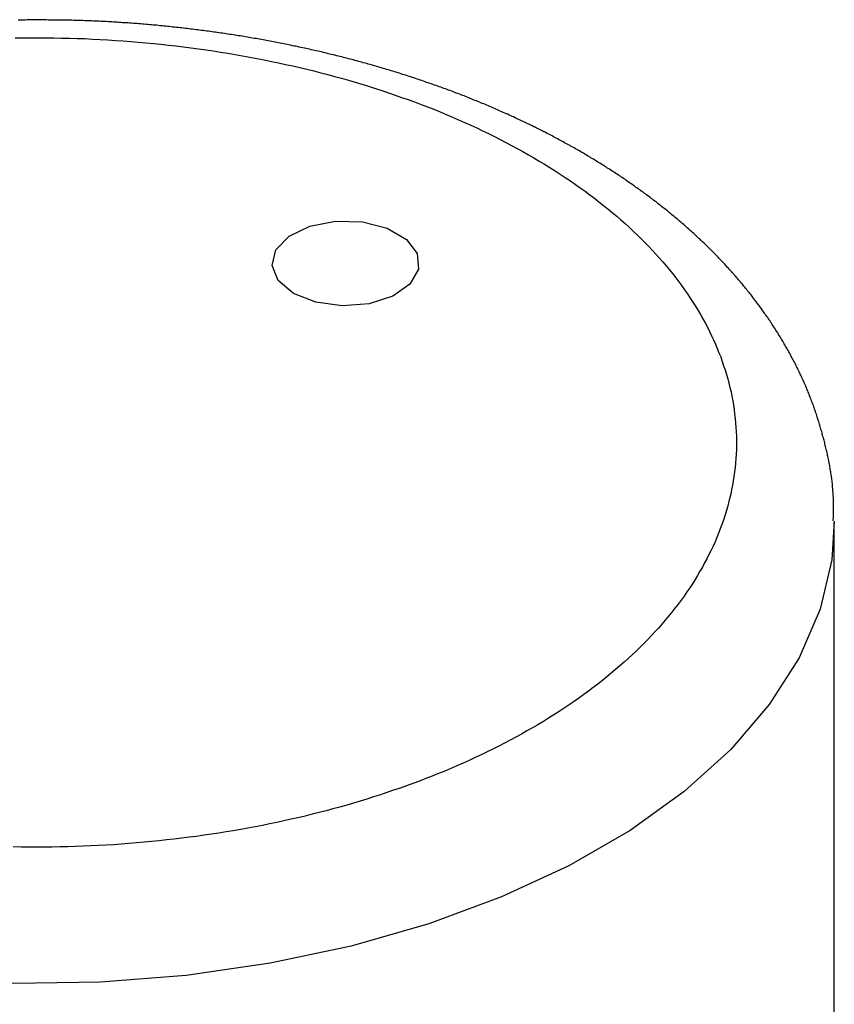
# Model space of a CAD drawing. Extents: x 7.6 to 27.1, y 2.7 to 20.5.
# Tile 115 of 136: x 25.816 to 26.336, y 17.275 to 17.904. Entities that reach past the tile are written whole.
import ezdxf

# ---------------------------------------------------------------- set-up
doc = ezdxf.new("R2010")
doc.units = 0
doc.layers.get('0').update_dxf_attribs({"linetype": 'CONTINUOUS'})

msp = doc.modelspace()

# ---------------------------------------------------------------- linework, layer by layer
at = {"color": 7, "linetype": 'CONTINUOUS'}
msp.add_line((26.33565, 17.23559), (26.33565, 17.58262), dxfattribs=at)
at = {"color": 7, "linetype": 'CONTINUOUS', "flags": 128}
msp.add_lwpolyline([(25.99041, 17.72877), (25.98065, 17.737), (25.97669, 17.7467), (25.97908, 17.75658), (25.98748, 17.76529), (26.00077, 17.77166), (26.01715, 17.77483), (26.0344, 17.77437), (26.0502, 17.77034), (26.06242, 17.76329), (26.06939, 17.75417), (26.07019, 17.74421), (26.0647, 17.73475), (26.05367, 17.72708), (26.03858, 17.72223), (26.02147, 17.72085), (26.00466, 17.72313), (25.99041, 17.72877)], dxfattribs=at)
at = {"color": 8, "linetype": 'CONTINUOUS', "flags": 128}
msp.add_lwpolyline([(26.33565, 17.5835), (26.33397, 17.55873), (26.32652, 17.52714), (26.31319, 17.49621), (26.29415, 17.46628), (26.26961, 17.43772), (26.23987, 17.41086), (26.20527, 17.38602), (26.16622, 17.36347), (26.12318, 17.3435), (26.07666, 17.32633), (26.02718, 17.31217), (25.97535, 17.30118), (25.92176, 17.29348), (25.86704, 17.28918), (25.81184, 17.28831), (25.7568, 17.2909), (25.70257, 17.29691), (25.64978, 17.30627), (25.59905, 17.31886), (25.55098, 17.33455), (25.50613, 17.35315), (25.46503, 17.37444)], dxfattribs=at)
at = {"color": 7}
for points in [[(25.8257, 17.9035, 0), (25.8245, 17.9034, 0), (25.8234, 17.9034, 0), (25.8223, 17.9034, 0), (25.8212, 17.9034, 0), (25.8201, 17.9034, 0), (25.819, 17.9033, 0), (25.8179, 17.9033, 0), (25.8168, 17.9033, 0), (25.8157, 17.9033, 0), (25.8146, 17.9033, 0)], [(26.335, 17.5837, 0), (26.335, 17.5845, 0), (26.3351, 17.5853, 0), (26.3351, 17.5862, 0), (26.3351, 17.587, 0), (26.3351, 17.5878, 0), (26.3351, 17.5886, 0), (26.3351, 17.5895, 0), (26.3352, 17.5903, 0), (26.3352, 17.5911, 0), (26.3352, 17.5919, 0), (26.3352, 17.5927, 0), (26.3352, 17.5936, 0), (26.3352, 17.5944, 0), (26.3352, 17.5952, 0), (26.3351, 17.596, 0), (26.3351, 17.5968, 0), (26.3351, 17.5977, 0), (26.3351, 17.5985, 0), (26.335, 17.5993, 0), (26.335, 17.6001, 0), (26.335, 17.6009, 0), (26.3349, 17.6018, 0), (26.3348, 17.6026, 0), (26.3348, 17.6034, 0), (26.3347, 17.6042, 0), (26.3346, 17.605, 0), (26.3346, 17.6058, 0), (26.3345, 17.6067, 0), (26.3344, 17.6075, 0), (26.3343, 17.6083, 0), (26.3342, 17.6091, 0), (26.3341, 17.6099, 0), (26.334, 17.6107, 0), (26.3339, 17.6116, 0), (26.3338, 17.6124, 0), (26.3336, 17.6132, 0), (26.3335, 17.614, 0), (26.3334, 17.6148, 0), (26.3333, 17.6156, 0), (26.3331, 17.6164, 0), (26.333, 17.6173, 0), (26.3328, 17.6181, 0), (26.3327, 17.6189, 0), (26.3325, 17.6197, 0), (26.3324, 17.6205, 0), (26.3322, 17.6213, 0), (26.3321, 17.6221, 0), (26.3319, 17.6229, 0), (26.3317, 17.6238, 0), (26.3316, 17.6246, 0), (26.3314, 17.6254, 0), (26.3312, 17.6262, 0), (26.331, 17.627, 0), (26.3309, 17.6278, 0), (26.3307, 17.6286, 0), (26.3305, 17.6294, 0), (26.3303, 17.6302, 0), (26.3301, 17.631, 0), (26.3299, 17.6318, 0), (26.3297, 17.6326, 0), (26.3295, 17.6334, 0), (26.3293, 17.6342, 0), (26.3291, 17.635, 0), (26.3289, 17.6358, 0), (26.3287, 17.6366, 0), (26.3284, 17.6374, 0), (26.3282, 17.6382, 0), (26.328, 17.639, 0), (26.3278, 17.6398, 0), (26.3276, 17.6406, 0), (26.3273, 17.6414, 0), (26.3271, 17.6422, 0), (26.3269, 17.643, 0), (26.3266, 17.6438, 0), (26.3264, 17.6446, 0), (26.3262, 17.6454, 0), (26.3259, 17.6462, 0), (26.3257, 17.647, 0), (26.3254, 17.6478, 0), (26.3252, 17.6486, 0), (26.3249, 17.6494, 0), (26.3247, 17.6501, 0), (26.3244, 17.6509, 0), (26.3242, 17.6517, 0), (26.3239, 17.6525, 0), (26.3236, 17.6533, 0), (26.3234, 17.6541, 0), (26.3231, 17.6549, 0), (26.3228, 17.6557, 0), (26.3225, 17.6564, 0), (26.3223, 17.6572, 0), (26.322, 17.658, 0), (26.3217, 17.6588, 0), (26.3214, 17.6596, 0), (26.3211, 17.6603, 0), (26.3208, 17.6611, 0), (26.3205, 17.6619, 0), (26.3202, 17.6627, 0), (26.3199, 17.6635, 0), (26.3196, 17.6642, 0), (26.3193, 17.665, 0), (26.319, 17.6658, 0), (26.3187, 17.6666, 0), (26.3183, 17.6673, 0), (26.318, 17.6681, 0), (26.3177, 17.6689, 0), (26.3174, 17.6696, 0), (26.317, 17.6704, 0), (26.3167, 17.6712, 0), (26.3164, 17.6719, 0), (26.316, 17.6727, 0), (26.3157, 17.6735, 0), (26.3153, 17.6742, 0), (26.315, 17.675, 0), (26.3146, 17.6758, 0), (26.3143, 17.6765, 0), (26.3139, 17.6773, 0), (26.3136, 17.678, 0), (26.3132, 17.6788, 0), (26.3128, 17.6796, 0), (26.3125, 17.6803, 0), (26.3121, 17.6811, 0), (26.3117, 17.6818, 0), (26.3113, 17.6826, 0), (26.311, 17.6833, 0), (26.3106, 17.6841, 0), (26.3102, 17.6848, 0), (26.3098, 17.6856, 0), (26.3094, 17.6863, 0), (26.309, 17.6871, 0), (26.3086, 17.6878, 0), (26.3082, 17.6886, 0), (26.3078, 17.6893, 0), (26.3074, 17.6901, 0), (26.307, 17.6908, 0), (26.3066, 17.6915, 0), (26.3062, 17.6923, 0), (26.3058, 17.693, 0), (26.3053, 17.6938, 0), (26.3049, 17.6945, 0), (26.3045, 17.6952, 0), (26.3041, 17.696, 0), (26.3037, 17.6967, 0), (26.3032, 17.6974, 0), (26.3028, 17.6982, 0), (26.3024, 17.6989, 0), (26.3019, 17.6996, 0), (26.3015, 17.7004, 0), (26.301, 17.7011, 0), (26.3006, 17.7018, 0), (26.3001, 17.7026, 0), (26.2997, 17.7033, 0), (26.2992, 17.704, 0), (26.2988, 17.7047, 0), (26.2983, 17.7054, 0), (26.2979, 17.7062, 0), (26.2974, 17.7069, 0), (26.2969, 17.7076, 0), (26.2965, 17.7083, 0), (26.296, 17.709, 0), (26.2955, 17.7098, 0), (26.295, 17.7105, 0), (26.2946, 17.7112, 0), (26.2941, 17.7119, 0), (26.2936, 17.7126, 0), (26.2931, 17.7133, 0), (26.2926, 17.714, 0), (26.2921, 17.7147, 0), (26.2916, 17.7154, 0), (26.2911, 17.7161, 0), (26.2906, 17.7169, 0), (26.2901, 17.7176, 0), (26.2896, 17.7183, 0), (26.2891, 17.719, 0), (26.2886, 17.7197, 0), (26.2881, 17.7204, 0), (26.2876, 17.7211, 0), (26.2871, 17.7218, 0), (26.2866, 17.7224, 0), (26.286, 17.7231, 0), (26.2855, 17.7238, 0), (26.285, 17.7245, 0), (26.2845, 17.7252, 0), (26.2839, 17.7259, 0), (26.2834, 17.7266, 0), (26.2829, 17.7273, 0), (26.2823, 17.728, 0), (26.2818, 17.7287, 0), (26.2812, 17.7293, 0), (26.2807, 17.73, 0), (26.2801, 17.7307, 0), (26.2796, 17.7314, 0), (26.279, 17.7321, 0), (26.2785, 17.7327, 0), (26.2779, 17.7334, 0), (26.2774, 17.7341, 0), (26.2768, 17.7348, 0), (26.2762, 17.7354, 0), (26.2757, 17.7361, 0), (26.2751, 17.7368, 0), (26.2745, 17.7375, 0), (26.274, 17.7381, 0), (26.2734, 17.7388, 0), (26.2728, 17.7395, 0), (26.2722, 17.7401, 0), (26.2717, 17.7408, 0), (26.2711, 17.7415, 0), (26.2705, 17.7421, 0), (26.2699, 17.7428, 0), (26.2693, 17.7434, 0), (26.2687, 17.7441, 0), (26.2681, 17.7448, 0), (26.2675, 17.7454, 0), (26.2669, 17.7461, 0), (26.2663, 17.7467, 0), (26.2657, 17.7474, 0), (26.2651, 17.748, 0), (26.2645, 17.7487, 0), (26.2639, 17.7493, 0), (26.2633, 17.75, 0), (26.2626, 17.7506, 0), (26.262, 17.7513, 0), (26.2614, 17.7519, 0), (26.2608, 17.7525, 0), (26.2602, 17.7532, 0), (26.2595, 17.7538, 0), (26.2589, 17.7545, 0), (26.2583, 17.7551, 0), (26.2576, 17.7557, 0), (26.257, 17.7564, 0), (26.2564, 17.757, 0), (26.2557, 17.7576, 0), (26.2551, 17.7583, 0), (26.2544, 17.7589, 0), (26.2538, 17.7595, 0), (26.2531, 17.7602, 0), (26.2525, 17.7608, 0), (26.2518, 17.7614, 0), (26.2512, 17.762, 0), (26.2505, 17.7627, 0), (26.2499, 17.7633, 0), (26.2492, 17.7639, 0), (26.2485, 17.7645, 0), (26.2479, 17.7652, 0), (26.2472, 17.7658, 0), (26.2465, 17.7664, 0), (26.2459, 17.767, 0), (26.2452, 17.7676, 0), (26.2445, 17.7682, 0), (26.2438, 17.7688, 0), (26.2431, 17.7694, 0), (26.2425, 17.7701, 0), (26.2418, 17.7707, 0), (26.2411, 17.7713, 0), (26.2404, 17.7719, 0), (26.2397, 17.7725, 0), (26.239, 17.7731, 0), (26.2383, 17.7737, 0), (26.2376, 17.7743, 0), (26.2369, 17.7749, 0), (26.2362, 17.7755, 0), (26.2355, 17.7761, 0), (26.2348, 17.7767, 0), (26.2341, 17.7773, 0), (26.2334, 17.7779, 0), (26.2327, 17.7784, 0), (26.232, 17.779, 0), (26.2312, 17.7796, 0), (26.2305, 17.7802, 0), (26.2298, 17.7808, 0), (26.2291, 17.7814, 0), (26.2284, 17.782, 0), (26.2276, 17.7826, 0), (26.2269, 17.7831, 0), (26.2262, 17.7837, 0), (26.2254, 17.7843, 0), (26.2247, 17.7849, 0), (26.224, 17.7854, 0), (26.2232, 17.786, 0), (26.2225, 17.7866, 0), (26.2218, 17.7872, 0), (26.221, 17.7877, 0), (26.2203, 17.7883, 0), (26.2195, 17.7889, 0), (26.2188, 17.7894, 0), (26.218, 17.79, 0), (26.2173, 17.7906, 0), (26.2165, 17.7911, 0), (26.2157, 17.7917, 0), (26.215, 17.7923, 0), (26.2142, 17.7928, 0), (26.2135, 17.7934, 0), (26.2127, 17.7939, 0), (26.2119, 17.7945, 0), (26.2112, 17.7951, 0), (26.2104, 17.7956, 0), (26.2096, 17.7962, 0), (26.2088, 17.7967, 0), (26.2081, 17.7973, 0), (26.2073, 17.7978, 0), (26.2065, 17.7984, 0), (26.2057, 17.7989, 0), (26.2049, 17.7994, 0), (26.2041, 17.8, 0), (26.2034, 17.8005, 0), (26.2026, 17.8011, 0), (26.2018, 17.8016, 0), (26.201, 17.8021, 0), (26.2002, 17.8027, 0), (26.1994, 17.8032, 0), (26.1986, 17.8038, 0), (26.1978, 17.8043, 0), (26.197, 17.8048, 0), (26.1962, 17.8053, 0), (26.1954, 17.8059, 0), (26.1946, 17.8064, 0), (26.1938, 17.8069, 0), (26.1929, 17.8075, 0), (26.1921, 17.808, 0), (26.1913, 17.8085, 0), (26.1905, 17.809, 0), (26.1897, 17.8095, 0), (26.1889, 17.8101, 0), (26.188, 17.8106, 0), (26.1872, 17.8111, 0), (26.1864, 17.8116, 0), (26.1855, 17.8121, 0), (26.1847, 17.8126, 0), (26.1839, 17.8131, 0), (26.1831, 17.8137, 0), (26.1822, 17.8142, 0), (26.1814, 17.8147, 0), (26.1805, 17.8152, 0), (26.1797, 17.8157, 0), (26.1789, 17.8162, 0), (26.178, 17.8167, 0), (26.1772, 17.8172, 0), (26.1763, 17.8177, 0), (26.1755, 17.8182, 0), (26.1746, 17.8187, 0), (26.1738, 17.8192, 0), (26.1729, 17.8197, 0), (26.172, 17.8202, 0), (26.1712, 17.8207, 0), (26.1703, 17.8211, 0), (26.1695, 17.8216, 0), (26.1686, 17.8221, 0), (26.1677, 17.8226, 0), (26.1669, 17.8231, 0), (26.166, 17.8236, 0), (26.1651, 17.8241, 0), (26.1643, 17.8245, 0), (26.1634, 17.825, 0), (26.1625, 17.8255, 0), (26.1616, 17.826, 0), (26.1608, 17.8264, 0), (26.1599, 17.8269, 0), (26.159, 17.8274, 0), (26.1581, 17.8279, 0), (26.1572, 17.8283, 0), (26.1563, 17.8288, 0), (26.1554, 17.8293, 0), (26.1546, 17.8297, 0), (26.1537, 17.8302, 0), (26.1528, 17.8307, 0), (26.1519, 17.8311, 0), (26.151, 17.8316, 0), (26.1501, 17.832, 0), (26.1492, 17.8325, 0), (26.1483, 17.8329, 0), (26.1474, 17.8334, 0), (26.1465, 17.8339, 0), (26.1456, 17.8343, 0), (26.1447, 17.8348, 0), (26.1437, 17.8352, 0), (26.1428, 17.8357, 0), (26.1419, 17.8361, 0), (26.141, 17.8365, 0), (26.1401, 17.837, 0), (26.1392, 17.8374, 0), (26.1383, 17.8379, 0), (26.1373, 17.8383, 0), (26.1364, 17.8388, 0), (26.1355, 17.8392, 0), (26.1346, 17.8396, 0), (26.1336, 17.8401, 0), (26.1327, 17.8405, 0), (26.1318, 17.8409, 0), (26.1308, 17.8414, 0), (26.1299, 17.8418, 0), (26.129, 17.8422, 0), (26.128, 17.8426, 0), (26.1271, 17.8431, 0), (26.1262, 17.8435, 0), (26.1252, 17.8439, 0), (26.1243, 17.8443, 0), (26.1233, 17.8447, 0), (26.1224, 17.8452, 0), (26.1214, 17.8456, 0), (26.1205, 17.846, 0), (26.1195, 17.8464, 0), (26.1186, 17.8468, 0), (26.1176, 17.8472, 0), (26.1167, 17.8476, 0), (26.1157, 17.848, 0), (26.1148, 17.8485, 0), (26.1138, 17.8489, 0), (26.1129, 17.8493, 0), (26.1119, 17.8497, 0), (26.1109, 17.8501, 0), (26.11, 17.8505, 0), (26.109, 17.8509, 0), (26.108, 17.8513, 0), (26.1071, 17.8517, 0), (26.1061, 17.852, 0), (26.1051, 17.8524, 0), (26.1041, 17.8528, 0), (26.1032, 17.8532, 0), (26.1022, 17.8536, 0), (26.1012, 17.854, 0), (26.1002, 17.8544, 0), (26.0993, 17.8548, 0), (26.0983, 17.8551, 0), (26.0973, 17.8555, 0), (26.0963, 17.8559, 0), (26.0953, 17.8563, 0), (26.0943, 17.8567, 0), (26.0934, 17.857, 0), (26.0924, 17.8574, 0), (26.0914, 17.8578, 0), (26.0904, 17.8582, 0), (26.0894, 17.8585, 0), (26.0884, 17.8589, 0), (26.0874, 17.8593, 0), (26.0864, 17.8596, 0), (26.0854, 17.86, 0), (26.0844, 17.8604, 0), (26.0834, 17.8607, 0), (26.0824, 17.8611, 0), (26.0814, 17.8614, 0), (26.0804, 17.8618, 0), (26.0794, 17.8621, 0), (26.0784, 17.8625, 0), (26.0774, 17.8628, 0), (26.0764, 17.8632, 0), (26.0753, 17.8635, 0), (26.0743, 17.8639, 0), (26.0733, 17.8642, 0), (26.0723, 17.8646, 0), (26.0713, 17.8649, 0), (26.0703, 17.8653, 0), (26.0692, 17.8656, 0), (26.0682, 17.866, 0), (26.0672, 17.8663, 0), (26.0662, 17.8666, 0), (26.0652, 17.867, 0), (26.0641, 17.8673, 0), (26.0631, 17.8676, 0), (26.0621, 17.868, 0), (26.061, 17.8683, 0), (26.06, 17.8686, 0), (26.059, 17.8689, 0), (26.058, 17.8693, 0), (26.0569, 17.8696, 0), (26.0559, 17.8699, 0), (26.0548, 17.8702, 0), (26.0538, 17.8706, 0), (26.0528, 17.8709, 0), (26.0517, 17.8712, 0), (26.0507, 17.8715, 0), (26.0497, 17.8718, 0), (26.0486, 17.8721, 0), (26.0476, 17.8724, 0), (26.0465, 17.8727, 0), (26.0455, 17.873, 0), (26.0444, 17.8734, 0), (26.0434, 17.8737, 0), (26.0423, 17.874, 0), (26.0413, 17.8743, 0), (26.0402, 17.8746, 0), (26.0392, 17.8749, 0), (26.0381, 17.8752, 0), (26.0371, 17.8755, 0), (26.036, 17.8757, 0), (26.0349, 17.876, 0), (26.0339, 17.8763, 0), (26.0328, 17.8766, 0), (26.0318, 17.8769, 0), (26.0307, 17.8772, 0), (26.0296, 17.8775, 0), (26.0286, 17.8778, 0), (26.0275, 17.878, 0), (26.0265, 17.8783, 0), (26.0254, 17.8786, 0), (26.0243, 17.8789, 0), (26.0232, 17.8792, 0), (26.0222, 17.8794, 0), (26.0211, 17.8797, 0), (26.02, 17.88, 0), (26.019, 17.8802, 0), (26.0179, 17.8805, 0), (26.0168, 17.8808, 0), (26.0157, 17.881, 0), (26.0147, 17.8813, 0), (26.0136, 17.8816, 0), (26.0125, 17.8818, 0), (26.0114, 17.8821, 0), (26.0103, 17.8823, 0), (26.0093, 17.8826, 0), (26.0082, 17.8829, 0), (26.0071, 17.8831, 0), (26.006, 17.8834, 0), (26.0049, 17.8836, 0), (26.0038, 17.8839, 0), (26.0028, 17.8841, 0), (26.0017, 17.8843, 0), (26.0006, 17.8846, 0), (25.9995, 17.8848, 0), (25.9984, 17.8851, 0), (25.9973, 17.8853, 0), (25.9962, 17.8856, 0), (25.9951, 17.8858, 0), (25.994, 17.886, 0), (25.9929, 17.8863, 0), (25.9918, 17.8865, 0), (25.9907, 17.8867, 0), (25.9896, 17.8869, 0), (25.9885, 17.8872, 0), (25.9874, 17.8874, 0), (25.9863, 17.8876, 0), (25.9852, 17.8878, 0), (25.9841, 17.8881, 0), (25.983, 17.8883, 0), (25.9819, 17.8885, 0), (25.9808, 17.8887, 0), (25.9797, 17.8889, 0), (25.9786, 17.8891, 0), (25.9775, 17.8894, 0), (25.9764, 17.8896, 0), (25.9753, 17.8898, 0), (25.9742, 17.89, 0), (25.9731, 17.8902, 0), (25.972, 17.8904, 0), (25.9709, 17.8906, 0), (25.9697, 17.8908, 0), (25.9686, 17.891, 0), (25.9675, 17.8912, 0), (25.9664, 17.8914, 0), (25.9653, 17.8916, 0), (25.9642, 17.8918, 0), (25.9631, 17.892, 0), (25.9619, 17.8922, 0), (25.9608, 17.8923, 0), (25.9597, 17.8925, 0), (25.9586, 17.8927, 0), (25.9575, 17.8929, 0), (25.9564, 17.8931, 0), (25.9552, 17.8933, 0), (25.9541, 17.8934, 0), (25.953, 17.8936, 0), (25.9519, 17.8938, 0), (25.9507, 17.894, 0), (25.9496, 17.8941, 0), (25.9485, 17.8943, 0), (25.9474, 17.8945, 0), (25.9462, 17.8947, 0), (25.9451, 17.8948, 0), (25.944, 17.895, 0), (25.9429, 17.8951, 0), (25.9417, 17.8953, 0), (25.9406, 17.8955, 0), (25.9395, 17.8956, 0), (25.9383, 17.8958, 0), (25.9372, 17.8959, 0), (25.9361, 17.8961, 0), (25.9349, 17.8962, 0), (25.9338, 17.8964, 0), (25.9327, 17.8965, 0), (25.9315, 17.8967, 0), (25.9304, 17.8968, 0), (25.9293, 17.897, 0), (25.9281, 17.8971, 0), (25.927, 17.8973, 0), (25.9259, 17.8974, 0), (25.9247, 17.8975, 0), (25.9236, 17.8977, 0), (25.9225, 17.8978, 0), (25.9213, 17.8979, 0), (25.9202, 17.8981, 0), (25.919, 17.8982, 0), (25.9179, 17.8983, 0), (25.9168, 17.8985, 0), (25.9156, 17.8986, 0), (25.9145, 17.8987, 0), (25.9133, 17.8988, 0), (25.9122, 17.899, 0), (25.911, 17.8991, 0), (25.9099, 17.8992, 0), (25.9088, 17.8993, 0), (25.9076, 17.8994, 0), (25.9065, 17.8995, 0), (25.9053, 17.8996, 0), (25.9042, 17.8998, 0), (25.903, 17.8999, 0), (25.9019, 17.9, 0), (25.9007, 17.9001, 0), (25.8996, 17.9002, 0), (25.8984, 17.9003, 0), (25.8973, 17.9004, 0), (25.8962, 17.9005, 0), (25.895, 17.9006, 0), (25.8939, 17.9007, 0), (25.8927, 17.9008, 0), (25.8916, 17.9009, 0), (25.8904, 17.901, 0), (25.8893, 17.901, 0), (25.8881, 17.9011, 0), (25.887, 17.9012, 0), (25.8858, 17.9013, 0), (25.8847, 17.9014, 0), (25.8835, 17.9015, 0), (25.8823, 17.9016, 0), (25.8812, 17.9016, 0), (25.88, 17.9017, 0), (25.8789, 17.9018, 0), (25.8777, 17.9019, 0), (25.8766, 17.9019, 0), (25.8754, 17.902, 0), (25.8743, 17.9021, 0), (25.8731, 17.9021, 0), (25.872, 17.9022, 0), (25.8708, 17.9023, 0), (25.8697, 17.9023, 0), (25.8685, 17.9024, 0), (25.8673, 17.9024, 0), (25.8662, 17.9025, 0), (25.865, 17.9025, 0), (25.8639, 17.9026, 0), (25.8627, 17.9026, 0), (25.8616, 17.9027, 0), (25.8604, 17.9027, 0), (25.8593, 17.9028, 0), (25.8581, 17.9028, 0), (25.8569, 17.9028, 0), (25.8558, 17.9029, 0), (25.8546, 17.9029, 0), (25.8535, 17.9029, 0), (25.8523, 17.903, 0), (25.8512, 17.903, 0), (25.85, 17.903, 0), (25.8488, 17.9031, 0), (25.8477, 17.9031, 0), (25.8465, 17.9031, 0), (25.8454, 17.9031, 0), (25.8442, 17.9032, 0), (25.843, 17.9032, 0), (25.8419, 17.9032, 0), (25.8407, 17.9032, 0), (25.8396, 17.9033, 0), (25.8384, 17.9033, 0), (25.8372, 17.9033, 0), (25.8361, 17.9033, 0), (25.8349, 17.9033, 0), (25.8338, 17.9033, 0), (25.8326, 17.9034, 0), (25.8315, 17.9034, 0), (25.8303, 17.9034, 0), (25.8291, 17.9034, 0), (25.828, 17.9034, 0), (25.8268, 17.9034, 0), (25.8257, 17.9035, 0)], [(25.8127, 17.8919, 0), (25.8176, 17.892, 0), (25.8226, 17.892, 0), (25.8275, 17.892, 0), (25.8325, 17.892, 0), (25.8374, 17.8919, 0), (25.8423, 17.8918, 0), (25.8473, 17.8917, 0), (25.8522, 17.8915, 0), (25.8571, 17.8914, 0), (25.862, 17.8911, 0), (25.8669, 17.8909, 0), (25.8718, 17.8906, 0), (25.8767, 17.8903, 0), (25.8815, 17.89, 0), (25.8864, 17.8896, 0), (25.8912, 17.8892, 0), (25.8961, 17.8888, 0), (25.9009, 17.8883, 0), (25.9057, 17.8878, 0), (25.9105, 17.8873, 0), (25.9153, 17.8868, 0), (25.9201, 17.8862, 0), (25.9248, 17.8856, 0), (25.9296, 17.8849, 0), (25.9343, 17.8843, 0), (25.939, 17.8836, 0), (25.9437, 17.8828, 0), (25.9484, 17.8821, 0), (25.9531, 17.8813, 0), (25.9578, 17.8805, 0), (25.9624, 17.8796, 0), (25.967, 17.8788, 0), (25.9716, 17.8779, 0), (25.9762, 17.8769, 0), (25.9808, 17.876, 0), (25.9853, 17.875, 0), (25.9899, 17.874, 0), (25.9944, 17.8729, 0), (25.9989, 17.8719, 0), (26.0033, 17.8708, 0), (26.0078, 17.8696, 0), (26.0122, 17.8685, 0), (26.0166, 17.8673, 0), (26.021, 17.8661, 0), (26.0254, 17.8648, 0), (26.0297, 17.8636, 0), (26.034, 17.8623, 0), (26.0383, 17.861, 0), (26.0426, 17.8596, 0), (26.0468, 17.8582, 0), (26.0511, 17.8568, 0), (26.0552, 17.8554, 0), (26.0594, 17.8539, 0), (26.0636, 17.8525, 0), (26.0677, 17.851, 0), (26.0718, 17.8494, 0), (26.0758, 17.8479, 0), (26.0799, 17.8463, 0), (26.0839, 17.8446, 0), (26.0878, 17.843, 0), (26.0918, 17.8413, 0), (26.0957, 17.8396, 0), (26.0996, 17.8379, 0), (26.1035, 17.8362, 0), (26.1073, 17.8344, 0), (26.1111, 17.8326, 0), (26.1149, 17.8308, 0), (26.1186, 17.8289, 0), (26.1223, 17.8271, 0), (26.126, 17.8252, 0), (26.1296, 17.8233, 0), (26.1332, 17.8213, 0), (26.1368, 17.8193, 0), (26.1403, 17.8173, 0), (26.1438, 17.8153, 0), (26.1473, 17.8133, 0), (26.1507, 17.8112, 0), (26.1541, 17.8091, 0), (26.1574, 17.807, 0), (26.1607, 17.8049, 0), (26.1639, 17.8028, 0), (26.1671, 17.8006, 0), (26.1703, 17.7984, 0), (26.1734, 17.7962, 0), (26.1765, 17.794, 0), (26.1795, 17.7918, 0), (26.1825, 17.7896, 0), (26.1854, 17.7873, 0), (26.1883, 17.785, 0), (26.1911, 17.7827, 0), (26.1939, 17.7804, 0), (26.1967, 17.7781, 0), (26.1994, 17.7757, 0), (26.2021, 17.7734, 0), (26.2047, 17.771, 0), (26.2072, 17.7686, 0), (26.2098, 17.7662, 0), (26.2122, 17.7638, 0), (26.2147, 17.7613, 0), (26.2171, 17.7589, 0), (26.2194, 17.7564, 0), (26.2217, 17.7539, 0), (26.2239, 17.7515, 0), (26.2261, 17.749, 0), (26.2283, 17.7464, 0), (26.2304, 17.7439, 0), (26.2324, 17.7414, 0), (26.2344, 17.7388, 0), (26.2364, 17.7362, 0), (26.2383, 17.7337, 0), (26.2401, 17.7311, 0), (26.2419, 17.7285, 0), (26.2437, 17.7258, 0), (26.2454, 17.7232, 0), (26.2471, 17.7206, 0), (26.2487, 17.7179, 0), (26.2502, 17.7153, 0), (26.2517, 17.7126, 0), (26.2532, 17.7099, 0), (26.2546, 17.7072, 0), (26.256, 17.7045, 0), (26.2573, 17.7018, 0), (26.2585, 17.6991, 0), (26.2598, 17.6964, 0), (26.2609, 17.6937, 0), (26.262, 17.6909, 0), (26.2631, 17.6882, 0), (26.2641, 17.6854, 0), (26.265, 17.6826, 0), (26.2659, 17.6799, 0), (26.2668, 17.6771, 0), (26.2676, 17.6743, 0), (26.2683, 17.6715, 0), (26.269, 17.6687, 0), (26.2697, 17.6659, 0), (26.2702, 17.6631, 0), (26.2708, 17.6603, 0), (26.2712, 17.6575, 0), (26.2717, 17.6546, 0), (26.272, 17.6518, 0), (26.2724, 17.649, 0), (26.2726, 17.6461, 0), (26.2728, 17.6433, 0), (26.273, 17.6404, 0), (26.2731, 17.6376, 0), (26.2731, 17.6347, 0), (26.2731, 17.6319, 0), (26.2731, 17.629, 0), (26.273, 17.6262, 0), (26.2728, 17.6233, 0), (26.2726, 17.6205, 0), (26.2723, 17.6176, 0), (26.272, 17.6148, 0), (26.2716, 17.612, 0), (26.2711, 17.6091, 0), (26.2706, 17.6063, 0), (26.2701, 17.6035, 0), (26.2695, 17.6007, 0), (26.2688, 17.5979, 0), (26.2681, 17.5951, 0), (26.2674, 17.5923, 0), (26.2666, 17.5895, 0), (26.2657, 17.5867, 0), (26.2648, 17.584, 0), (26.2638, 17.5812, 0), (26.2628, 17.5785, 0), (26.2618, 17.5757, 0), (26.2606, 17.573, 0), (26.2595, 17.5702, 0), (26.2582, 17.5675, 0), (26.257, 17.5648, 0), (26.2556, 17.5621, 0), (26.2543, 17.5594, 0), (26.2528, 17.5567, 0), (26.2514, 17.554, 0), (26.2498, 17.5514, 0), (26.2483, 17.5487, 0), (26.2467, 17.5461, 0), (26.245, 17.5434, 0), (26.2433, 17.5408, 0), (26.2415, 17.5382, 0), (26.2397, 17.5356, 0), (26.2378, 17.533, 0), (26.2359, 17.5304, 0), (26.2339, 17.5279, 0), (26.2319, 17.5253, 0), (26.2298, 17.5228, 0), (26.2277, 17.5203, 0), (26.2256, 17.5177, 0), (26.2234, 17.5152, 0), (26.2211, 17.5127, 0), (26.2188, 17.5103, 0), (26.2165, 17.5078, 0), (26.2141, 17.5054, 0), (26.2116, 17.5029, 0), (26.2091, 17.5005, 0), (26.2066, 17.4981, 0), (26.204, 17.4957, 0), (26.2014, 17.4933, 0), (26.1987, 17.491, 0), (26.196, 17.4887, 0), (26.1932, 17.4863, 0), (26.1904, 17.484, 0), (26.1876, 17.4817, 0), (26.1847, 17.4794, 0), (26.1817, 17.4772, 0), (26.1787, 17.4749, 0), (26.1757, 17.4727, 0), (26.1726, 17.4705, 0), (26.1695, 17.4683, 0), (26.1663, 17.4662, 0), (26.1631, 17.464, 0), (26.1599, 17.4619, 0), (26.1566, 17.4598, 0), (26.1532, 17.4577, 0), (26.1499, 17.4556, 0), (26.1464, 17.4535, 0), (26.143, 17.4515, 0), (26.1394, 17.4495, 0), (26.1359, 17.4475, 0), (26.1323, 17.4455, 0), (26.1287, 17.4436, 0), (26.1251, 17.4417, 0), (26.1214, 17.4398, 0), (26.1177, 17.4379, 0), (26.1139, 17.4361, 0), (26.1101, 17.4342, 0), (26.1063, 17.4325, 0), (26.1025, 17.4307, 0), (26.0986, 17.429, 0), (26.0947, 17.4272, 0), (26.0908, 17.4256, 0), (26.0869, 17.4239, 0), (26.0829, 17.4223, 0), (26.0789, 17.4207, 0), (26.0748, 17.4191, 0), (26.0707, 17.4175, 0), (26.0666, 17.416, 0), (26.0625, 17.4145, 0), (26.0584, 17.413, 0), (26.0542, 17.4116, 0), (26.05, 17.4101, 0), (26.0458, 17.4087, 0), (26.0415, 17.4074, 0), (26.0372, 17.406, 0), (26.0329, 17.4047, 0), (26.0286, 17.4034, 0), (26.0243, 17.4022, 0), (26.0199, 17.4009, 0), (26.0155, 17.3997, 0), (26.0111, 17.3986, 0), (26.0067, 17.3974, 0), (26.0022, 17.3963, 0), (25.9977, 17.3952, 0), (25.9932, 17.3941, 0), (25.9887, 17.3931, 0), (25.9842, 17.3921, 0), (25.9796, 17.3911, 0), (25.9751, 17.3901, 0), (25.9705, 17.3892, 0), (25.9659, 17.3883, 0), (25.9612, 17.3875, 0), (25.9566, 17.3866, 0), (25.9519, 17.3858, 0), (25.9473, 17.385, 0), (25.9426, 17.3843, 0), (25.9379, 17.3836, 0), (25.9331, 17.3829, 0), (25.9284, 17.3822, 0), (25.9237, 17.3816, 0), (25.9189, 17.381, 0), (25.9141, 17.3804, 0), (25.9093, 17.3799, 0), (25.9045, 17.3794, 0), (25.8997, 17.3789, 0), (25.8949, 17.3784, 0), (25.89, 17.378, 0), (25.8852, 17.3776, 0), (25.8803, 17.3773, 0), (25.8754, 17.3769, 0), (25.8706, 17.3766, 0), (25.8657, 17.3764, 0), (25.8608, 17.3761, 0), (25.8559, 17.3759, 0), (25.851, 17.3757, 0), (25.846, 17.3756, 0), (25.8411, 17.3755, 0), (25.8362, 17.3754, 0), (25.8312, 17.3753, 0), (25.8263, 17.3753, 0), (25.8213, 17.3753, 0), (25.8164, 17.3754, 0), (25.8114, 17.3755, 0)]]:
    msp.add_polyline3d(points, dxfattribs=at)

doc.saveas('drawing.dxf')
